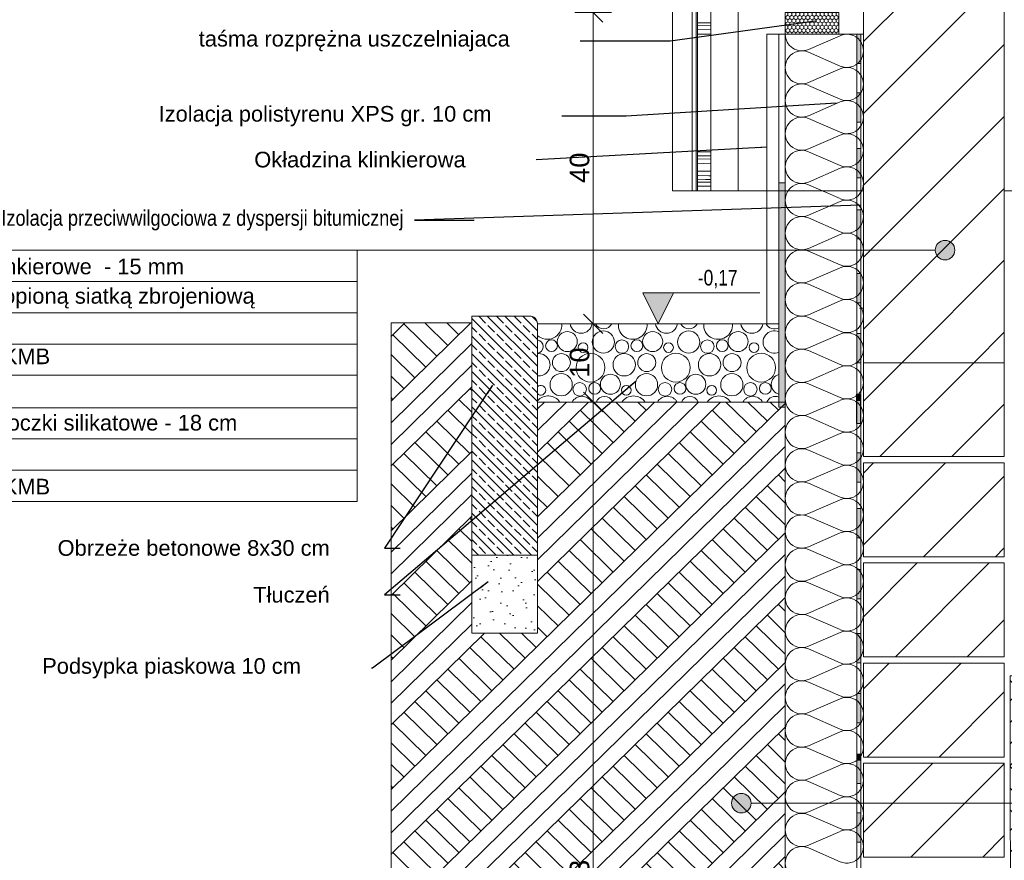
# Model space of a CAD drawing. Extents: x 5465377 to 5465550, y 5925276 to 5925338.
# Tile 110 of 182: x 5465428.08 to 5465429.34, y 5925319.79 to 5925320.87. Entities that reach past the tile are written whole.
import ezdxf

# ---------------------------------------------------------------- set-up
doc = ezdxf.new("R2010")
doc.units = 0
doc.header["$MEASUREMENT"] = 0
for name, color, linetype, lineweight in [('0_Nr_Pióra__141', 7, 'Continuous', 0), ('0_Nr_pióra__141_Nr_Pióra__141', 7, 'Continuous', 0), ('0_Nr_pióra__7_Nr_Pióra__7', 7, 'Continuous', 35), ('_______wymiarowanie_Nr_Pióra__141', 7, 'Continuous', 0), ('_ARCH_Projekt_Nr_pióra__141_Nr_Pióra__141', 7, 'Continuous', 0), ('_ARCH_Projekt_Nr_pióra__141_Nr_Pióra__7', 7, 'Continuous', 35), ('_ARCH_Projekt_Nr_pióra__167_Nr_Pióra__141', 7, 'Continuous', 0), ('_ARCH_Sciany_Nr_Pióra__1', 7, 'Continuous', 13), ('_ARCH_Sciany_Nr_Pióra__141', 7, 'Continuous', 0), ('_cienka_Nr_pióra__8_Nr_Pióra__141', 7, 'Continuous', 0), ('_Elektryka_mapa_opis_Nr_pióra__141_Nr_Pióra__141', 7, 'Continuous', 0), ('_opisy_Nr_pióra__141_Nr_Pióra__141', 7, 'Continuous', 0), ('_opisy_Nr_pióra__2_Nr_Pióra__121', 255, 'Continuous', 0), ('_opisy_Nr_pióra__2_Nr_Pióra__141', 7, 'Continuous', 0), ('_opisy_Nr_pióra__2_Nr_Pióra__8', 12, 'Continuous', 35), ('BEPL4_Nr_pióra__141_Nr_Pióra__141', 7, 'Continuous', 0), ('ekofolia 1-skł._Nr_pióra__141_Nr_Pióra__141', 7, 'Continuous', 0), ('ekolep_Nr_pióra__141_Nr_Pióra__141', 7, 'Continuous', 0), ('GSSKOA_O_Nr_Pióra__141_Nr_Pióra__141', 7, 'Continuous', 0), ('kreskowanie_Nr_pióra__141_Nr_Pióra__141', 7, 'Continuous', 0), ('Opisy - Etykiety_Nr_pióra__141_Nr_Pióra__141', 7, 'Continuous', 0), ('Opisy - Etykiety_Nr_pióra__141_Nr_Pióra__7', 7, 'Continuous', 35), ('WM_Nr_pióra__141_Nr_Pióra__141', 7, 'Continuous', 0), ('zzz_stropy_Nr_pióra__141_Nr_Pióra__141', 7, 'Continuous', 0)]:
    doc.layers.add(name, color=color, linetype=linetype, lineweight=lineweight)
doc.layers.add('_______wymiarowanie', color=7, linetype='Continuous')
doc.styles.add('GENERATED_STYLE_1', font='arial.ttf')
doc.styles.add('GENERATED_STYLE_5', font='txt')
doc.dimstyles.new('GENERATED_STYLE__14', dxfattribs={"dimtxt": 0.18, "dimasz": 0.012643, "dimexe": 0.18, "dimexo": 0.0625, "dimgap": 0.09, "dimtad": 0, "dimtih": 1, "dimtoh": 1, "dimdec": 4, "dimzin": 0, "dimdsep": 46, "dimcen": 0.09, "dimadec": 0, "dimazin": 0, "dimtfac": 1, "dimtdec": 4, "dimtmove": 0, "dimatfit": 3, "dimldrblk": 'ARROWHEAD_5', "dimfxl": 0, "dimtolj": 1, "dimtzin": 0, "dimarcsym": 0})
doc.dimstyles.new('GENERATED_STYLE__8', dxfattribs={"dimtxt": 0.025, "dimasz": 0.02375, "dimexe": 0.18, "dimexo": 0.3, "dimgap": 0.09, "dimtad": 1, "dimdec": 0, "dimlfac": 100, "dimzin": 0, "dimdsep": 46, "dimtxsty": 'GENERATED_STYLE_5', "dimblk": 'ARROWHEAD_6', "dimblk1": 'ARROWHEAD_6', "dimblk2": 'ARROWHEAD_6', "dimcen": 0.09, "dimclrd": 256, "dimclre": 256, "dimclrt": 256, "dimazin": 0, "dimtfac": 1, "dimtdec": 4, "dimtmove": 0, "dimatfit": 3, "dimfxl": 0, "dimtolj": 1, "dimtzin": 0, "dimarcsym": 0})
pattern_1 = [(45, (5464021.33072, 5925651.47357), (-0.045961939, 0.045961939), [])]

# ---------------------------------------------------------------- blocks, each defined once
blk = doc.blocks.new('*X26', base_point=(5464021.3307, 5925651.4736))
at = {"layer": '_cienka_Nr_pióra__8_Nr_Pióra__141', "linetype": 'Continuous'}
for centre, radius in [((5465428.7822, 5925320.4556), 0.0128), ((5465428.8283, 5925320.455), 0.0142), ((5465428.8913, 5925320.4556), 0.0128), ((5465428.9374, 5925320.455), 0.0142), ((5465429.0004, 5925320.4556), 0.0128), ((5465428.762, 5925320.4503), 0.00752), ((5465428.8024, 5925320.448), 0.0062), ((5465428.852, 5925320.4492), 0.00858), ((5465428.8711, 5925320.4503), 0.00752), ((5465428.9115, 5925320.448), 0.0062), ((5465428.9611, 5925320.4492), 0.00858), ((5465428.9802, 5925320.4503), 0.00752), ((5465429.0207, 5925320.448), 0.0062), ((5465428.8118, 5925320.4223), 0.0184), ((5465428.9209, 5925320.4223), 0.0184), ((5465429.03, 5925320.4223), 0.0184), ((5465428.7746, 5925320.4287), 0.0115), ((5465428.8549, 5925320.426), 0.0143), ((5465428.8837, 5925320.4287), 0.0115), ((5465428.964, 5925320.426), 0.0143), ((5465428.9928, 5925320.4287), 0.0115), ((5465428.7743, 5925320.4004), 0.0142), ((5465428.798, 5925320.3946), 0.00858), ((5465428.8171, 5925320.3957), 0.00752), ((5465428.8373, 5925320.401), 0.0128), ((5465428.8834, 5925320.4004), 0.0142), ((5465428.9071, 5925320.3946), 0.00858), ((5465428.9262, 5925320.3957), 0.00752), ((5465428.9464, 5925320.401), 0.0128), ((5465428.9925, 5925320.4004), 0.0142), ((5465429.0162, 5925320.3946), 0.00858), ((5465429.0353, 5925320.3957), 0.00752), ((5465428.8575, 5925320.3934), 0.0062), ((5465428.9667, 5925320.3934), 0.0062)]:
    blk.add_circle(centre, radius, dxfattribs=at)
for centre, radius, start, end in [((5465428.7567, 5925320.4769), 0.0184, 226.3559, 4.4314), ((5465428.7998, 5925320.4806), 0.0143, 189.3223, 350.6777), ((5465428.8286, 5925320.4833), 0.0115, 205.5557, 334.4443), ((5465428.8658, 5925320.4769), 0.0184, 175.5686, 4.4314), ((5465428.9089, 5925320.4806), 0.0143, 189.3223, 350.6777), ((5465428.9377, 5925320.4833), 0.0115, 205.5557, 334.4443), ((5465428.9749, 5925320.4769), 0.0184, 175.5686, 4.4314), ((5465429.018, 5925320.4806), 0.0143, 189.3223, 350.6777), ((5465429.0468, 5925320.4833), 0.0115, 205.5557, 299.5195), ((5465429.0465, 5925320.455), 0.0142, 65.1015, 294.8985), ((5465428.7429, 5925320.4492), 0.00858, 277.7392, 82.2608), ((5465428.7458, 5925320.426), 0.0143, 263.0018, 96.9982), ((5465429.0556, 5925320.401), 0.0128, 104.0265, 255.9735), ((5465428.7484, 5925320.3934), 0.0062, 224.5926, 135.4074), ((5465428.7578, 5925320.3677), 0.0184, 35.3153, 138.6551), ((5465428.8009, 5925320.3714), 0.0143, 28.7254, 151.2746), ((5465428.8297, 5925320.3741), 0.0115, 21.5843, 158.4157), ((5465428.8669, 5925320.3677), 0.0184, 35.3153, 144.6847), ((5465428.91, 5925320.3714), 0.0143, 28.7254, 151.2746), ((5465428.9388, 5925320.3741), 0.0115, 21.5843, 158.4157), ((5465428.976, 5925320.3677), 0.0184, 35.3153, 144.6847), ((5465429.0191, 5925320.3714), 0.0143, 28.7254, 151.2746), ((5465429.0479, 5925320.3741), 0.0115, 66.6682, 158.4157)]:
    blk.add_arc(centre, radius, start, end, dxfattribs=at)
blk = doc.blocks.new('Wypełnienie_10010', base_point=(5464021.3307, 5925651.4736))
at = {"layer": '_cienka_Nr_pióra__8_Nr_Pióra__141', "linetype": 'Continuous'}
for p, q in [((5465429.0525, 5925320.4783), (5465428.744, 5925320.4783)), ((5465428.744, 5925320.4783), (5465428.744, 5925320.3783)), ((5465429.0525, 5925320.3783), (5465429.0525, 5925320.4783)), ((5465428.744, 5925320.3783), (5465429.0525, 5925320.3783))]:
    blk.add_line(p, q, dxfattribs=at)
blk.add_blockref('*X26', (5464021.3307, 5925651.4736), dxfattribs=at)
blk = doc.blocks.new('Izolacja cieplna 12_590', base_point=(5465429.0607, 5925319.1534))
at = {"layer": 'GSSKOA_O_Nr_Pióra__141_Nr_Pióra__141', "linetype": 'Continuous'}
for p, q in [((5465429.0905, 5925320.829), (5465429.1309, 5925320.8466)), ((5465429.1309, 5925320.8078), (5465429.0905, 5925320.8254)), ((5465429.0905, 5925320.7866), (5465429.1309, 5925320.8043)), ((5465429.1309, 5925320.7654), (5465429.0905, 5925320.7831)), ((5465429.0905, 5925320.7442), (5465429.1309, 5925320.7619)), ((5465429.1309, 5925320.7231), (5465429.0905, 5925320.7407)), ((5465429.0905, 5925320.7019), (5465429.1309, 5925320.7195)), ((5465429.1309, 5925320.6807), (5465429.0905, 5925320.6983)), ((5465429.0905, 5925320.6595), (5465429.1309, 5925320.6771)), ((5465429.1309, 5925320.6383), (5465429.0905, 5925320.6559)), ((5465429.0905, 5925320.6171), (5465429.1309, 5925320.6347)), ((5465429.1309, 5925320.5959), (5465429.0905, 5925320.6136)), ((5465429.0905, 5925320.5747), (5465429.1309, 5925320.5924)), ((5465429.1309, 5925320.5536), (5465429.0905, 5925320.5712)), ((5465429.0905, 5925320.5324), (5465429.1309, 5925320.55)), ((5465429.1309, 5925320.5112), (5465429.0905, 5925320.5288)), ((5465429.0905, 5925320.49), (5465429.1309, 5925320.5076)), ((5465429.1309, 5925320.4688), (5465429.0905, 5925320.4864)), ((5465429.0905, 5925320.4476), (5465429.1309, 5925320.4652)), ((5465429.1309, 5925320.4264), (5465429.0905, 5925320.4441)), ((5465429.0905, 5925320.4052), (5465429.1309, 5925320.4229)), ((5465429.1309, 5925320.3841), (5465429.0905, 5925320.4017)), ((5465429.0905, 5925320.3629), (5465429.1309, 5925320.3805)), ((5465429.1309, 5925320.3417), (5465429.0905, 5925320.3593)), ((5465429.0905, 5925320.3205), (5465429.1309, 5925320.3381)), ((5465429.1309, 5925320.2993), (5465429.0905, 5925320.3169)), ((5465429.0905, 5925320.2781), (5465429.1309, 5925320.2957)), ((5465429.1309, 5925320.2569), (5465429.0905, 5925320.2746)), ((5465429.0905, 5925320.2357), (5465429.1309, 5925320.2534)), ((5465429.1309, 5925320.2146), (5465429.0905, 5925320.2322)), ((5465429.0905, 5925320.1934), (5465429.1309, 5925320.211)), ((5465429.1309, 5925320.1722), (5465429.0905, 5925320.1898)), ((5465429.0905, 5925320.151), (5465429.1309, 5925320.1686)), ((5465429.1309, 5925320.1298), (5465429.0905, 5925320.1474)), ((5465429.0905, 5925320.1086), (5465429.1309, 5925320.1262)), ((5465429.1309, 5925320.0874), (5465429.0905, 5925320.1051)), ((5465429.0905, 5925320.0662), (5465429.1309, 5925320.0839)), ((5465429.1309, 5925320.045), (5465429.0905, 5925320.0627)), ((5465429.0905, 5925320.0239), (5465429.1309, 5925320.0415)), ((5465429.1309, 5925320.0027), (5465429.0905, 5925320.0203)), ((5465429.0905, 5925319.9815), (5465429.1309, 5925319.9991)), ((5465429.1309, 5925319.9603), (5465429.0905, 5925319.9779)), ((5465429.0905, 5925319.9391), (5465429.1309, 5925319.9567)), ((5465429.1309, 5925319.9179), (5465429.0905, 5925319.9355)), ((5465429.0905, 5925319.8967), (5465429.1309, 5925319.9144)), ((5465429.1309, 5925319.8755), (5465429.0905, 5925319.8932)), ((5465429.0905, 5925319.8544), (5465429.1309, 5925319.872)), ((5465429.1309, 5925319.8332), (5465429.0905, 5925319.8508)), ((5465429.0905, 5925319.812), (5465429.1309, 5925319.8296)), ((5465429.1309, 5925319.7908), (5465429.0905, 5925319.8084))]:
    blk.add_line(p, q, dxfattribs=at)
for centre, start_param, end_param in [((5465429.082, 5925320.8484), 0, 1.983589), ((5465429.1394, 5925320.8272), 1.158003, 5.125183), ((5465429.082, 5925320.806), 4.299595, 8.266774), ((5465429.1394, 5925320.7848), 1.158003, 5.125183), ((5465429.082, 5925320.7637), 4.299595, 8.266774), ((5465429.1394, 5925320.7425), 1.158003, 5.125183), ((5465429.082, 5925320.7213), 4.299595, 8.266774), ((5465429.1394, 5925320.7001), 1.158003, 5.125183), ((5465429.082, 5925320.6789), 4.299595, 8.266774), ((5465429.1394, 5925320.6577), 1.158003, 5.125183), ((5465429.082, 5925320.6365), 4.299595, 8.266774), ((5465429.1394, 5925320.6153), 1.158003, 5.125183), ((5465429.082, 5925320.5942), 4.299595, 8.266774), ((5465429.1394, 5925320.573), 1.158003, 5.125183), ((5465429.082, 5925320.5518), 4.299595, 8.266774), ((5465429.1394, 5925320.5306), 1.158003, 5.125183), ((5465429.082, 5925320.5094), 4.299595, 8.266774), ((5465429.1394, 5925320.4882), 1.158003, 5.125183), ((5465429.082, 5925320.467), 4.299595, 8.266774), ((5465429.1394, 5925320.4458), 1.158003, 5.125183), ((5465429.082, 5925320.4246), 4.299595, 8.266774), ((5465429.1394, 5925320.4035), 1.158003, 5.125183), ((5465429.082, 5925320.3823), 4.299595, 8.266774), ((5465429.1394, 5925320.3611), 1.158003, 5.125183), ((5465429.082, 5925320.3399), 4.299595, 8.266774), ((5465429.1394, 5925320.3187), 1.158003, 5.125183), ((5465429.082, 5925320.2975), 4.299595, 8.266774), ((5465429.1394, 5925320.2763), 1.158003, 5.125183), ((5465429.082, 5925320.2551), 4.299595, 8.266774), ((5465429.1394, 5925320.234), 1.158003, 5.125183), ((5465429.082, 5925320.2128), 4.299595, 8.266774), ((5465429.1394, 5925320.1916), 1.158003, 5.125183), ((5465429.082, 5925320.1704), 4.299595, 8.266774), ((5465429.1394, 5925320.1492), 1.158003, 5.125183), ((5465429.082, 5925320.128), 4.299595, 8.266774), ((5465429.1394, 5925320.1068), 1.158003, 5.125183), ((5465429.082, 5925320.0856), 4.299595, 8.266774), ((5465429.1394, 5925320.0645), 1.158003, 5.125183), ((5465429.082, 5925320.0433), 4.299595, 8.266774), ((5465429.1394, 5925320.0221), 1.158003, 5.125183), ((5465429.082, 5925320.0009), 4.299595, 8.266774), ((5465429.1394, 5925319.9797), 1.158003, 5.125183), ((5465429.082, 5925319.9585), 4.299595, 8.266774), ((5465429.1394, 5925319.9373), 1.158003, 5.125183), ((5465429.082, 5925319.9161), 4.299595, 8.266774), ((5465429.1394, 5925319.895), 1.158003, 5.125183), ((5465429.082, 5925319.8738), 4.299595, 8.266774), ((5465429.1394, 5925319.8526), 1.158003, 5.125183), ((5465429.082, 5925319.8314), 4.299595, 8.266774), ((5465429.1394, 5925319.8102), 1.158003, 5.125183), ((5465429.082, 5925319.789), 4.299595, 8.266774)]:
    blk.add_ellipse(centre, major_axis=(-0.0213, 0), ratio=0.996245, start_param=start_param, end_param=end_param, dxfattribs=at)
blk = doc.blocks.new('Linia_99268', base_point=(5465429.7058, 5925319.8656))
at = {"layer": '0_Nr_pióra__141_Nr_Pióra__141', "linetype": 'Continuous'}
blk.add_hatch(color=256, dxfattribs=at).paths.add_polyline_path([(5465429.0171, 5925319.8656), (5465429.0162, 5925319.8703), (5465429.0135, 5925319.8744), (5465429.0094, 5925319.8771), (5465429.0046, 5925319.8781), (5465428.9998, 5925319.8771), (5465428.9958, 5925319.8744), (5465428.9931, 5925319.8703), (5465428.9921, 5925319.8656), (5465428.9931, 5925319.8608), (5465428.9958, 5925319.8567), (5465428.9998, 5925319.854), (5465429.0046, 5925319.8531), (5465429.0094, 5925319.854), (5465429.0135, 5925319.8567), (5465429.0162, 5925319.8608)], flags=0)
blk.add_line((5465429.7058, 5925319.8656), (5465429.0171, 5925319.8656), dxfattribs=at)
blk.add_circle((5465429.0046, 5925319.8656), 0.0125, dxfattribs=at)
blk = doc.blocks.new('Linia_99220', base_point=(5465428.5135, 5925320.5725))
at = {"layer": '0_Nr_pióra__141_Nr_Pióra__141', "linetype": 'Continuous'}
blk.add_hatch(color=256, dxfattribs=at).paths.add_polyline_path([(5465429.2775, 5925320.5725), (5465429.2765, 5925320.5773), (5465429.2738, 5925320.5814), (5465429.2697, 5925320.5841), (5465429.265, 5925320.585), (5465429.2602, 5925320.5841), (5465429.2561, 5925320.5814), (5465429.2534, 5925320.5773), (5465429.2525, 5925320.5725), (5465429.2534, 5925320.5677), (5465429.2561, 5925320.5637), (5465429.2602, 5925320.561), (5465429.265, 5925320.56), (5465429.2697, 5925320.561), (5465429.2738, 5925320.5637), (5465429.2765, 5925320.5677)], flags=0)
blk.add_line((5465428.5135, 5925320.5725), (5465429.2525, 5925320.5725), dxfattribs=at)
blk.add_circle((5465429.265, 5925320.5725), 0.0125, dxfattribs=at)
blk = doc.blocks.new('*D483', base_point=(5464021.3307, 5925651.4736))
at = {"layer": '_______wymiarowanie_Nr_Pióra__141', "linetype": 'Continuous'}
for p, q in [((5465428.8153, 5925320.8764), (5465428.8153, 5925320.8951)), ((5465428.8278, 5925320.8639), (5465428.8028, 5925320.8889)), ((5465428.8387, 5925320.8764), (5465428.7919, 5925320.8764)), ((5465428.8153, 5925320.4783), (5465428.8153, 5925320.8764)), ((5465428.8028, 5925320.4908), (5465428.8278, 5925320.4658)), ((5465428.8387, 5925320.4783), (5465428.7919, 5925320.4783)), ((5465428.8153, 5925320.4596), (5465428.8153, 5925320.4783))]:
    blk.add_line(p, q, dxfattribs=at)
at = {"layer": '_______wymiarowanie_Nr_Pióra__141', "insert": (5465428.7853, 5925320.6584), "char_height": 0.025, "attachment_point": 1, "rotation": 90, "style": 'GENERATED_STYLE_1'}
blk.add_mtext('{40}', dxfattribs=at)
blk = doc.blocks.new('ARROWHEAD_6')
at = {"linetype": 'Continuous'}
for p, q in [((0, 0), (-1, 0)), ((-0.5, -0.5), (0.5, 0.5))]:
    blk.add_line(p, q, dxfattribs=at)
blk = doc.blocks.new('*D486', base_point=(5464021.3307, 5925651.4736))
at = {"layer": '_______wymiarowanie_Nr_Pióra__141', "linetype": 'Continuous'}
for p, q in [((5465428.8028, 5925320.3908), (5465428.8278, 5925320.3658)), ((5465428.8387, 5925320.3783), (5465428.7919, 5925320.3783)), ((5465428.8153, 5925319.1486), (5465428.8153, 5925320.3783)), ((5465428.8028, 5925319.1611), (5465428.8278, 5925319.1361)), ((5465428.8387, 5925319.1486), (5465428.7919, 5925319.1486))]:
    blk.add_line(p, q, dxfattribs=at)
at = {"layer": '_______wymiarowanie_Nr_Pióra__141', "insert": (5465428.7853, 5925319.735), "char_height": 0.025, "attachment_point": 1, "rotation": 90, "style": 'GENERATED_STYLE_1'}
blk.add_mtext('{123}', dxfattribs=at)
blk = doc.blocks.new('*D487', base_point=(5464021.3307, 5925651.4736))
at = {"layer": '_______wymiarowanie_Nr_Pióra__141', "linetype": 'Continuous'}
for p, q in [((5465428.8278, 5925320.4658), (5465428.8028, 5925320.4908)), ((5465428.8153, 5925320.4783), (5465428.8153, 5925320.4971)), ((5465428.8387, 5925320.4783), (5465428.7919, 5925320.4783)), ((5465428.8153, 5925320.3783), (5465428.8153, 5925320.4783)), ((5465428.8028, 5925320.3908), (5465428.8278, 5925320.3658)), ((5465428.8387, 5925320.3783), (5465428.7919, 5925320.3783))]:
    blk.add_line(p, q, dxfattribs=at)
at = {"layer": '_______wymiarowanie_Nr_Pióra__141', "insert": (5465428.7853, 5925320.4093), "char_height": 0.025, "attachment_point": 1, "rotation": 90, "style": 'GENERATED_STYLE_1'}
blk.add_mtext('{10}', dxfattribs=at)
blk = doc.blocks.new('ARROWHEAD_5')
at = {"linetype": 'Continuous'}
blk.add_line((0, 0), (-1, 0), dxfattribs=at)
blk.add_solid([(-1, 0.2679), (0, 0), (-1, -0.2679), (-1, 0.2679)], dxfattribs=at)

msp = doc.modelspace()

# ---------------------------------------------------------------- hatches: boundary and pattern name
at = {"layer": '0_Nr_pióra__141_Nr_Pióra__141', "linetype": 'Continuous'}
h = msp.add_hatch(dxfattribs=at)
h.set_pattern_fill('grunt__2_', color=256, style=0, pattern_type=2)
h.set_pattern_definition([(44.4056, (5465428.93924, 5925319.678464), (-0.042227, 0.0413598), []), (44.406, (5465428.92516, 5925319.69225), (-0.084454, 0.08272), []), (44.406, (5465428.91109, 5925319.70604), (-0.084454, 0.08272), []), (135.5944, (5465428.897013, 5925319.719824), (0.0140757, 0.0137866), [0.059108, -0.059108])])
h.paths.add_polyline_path([(5465428.5569, 5925320.4794), (5465428.5569, 5925318.492), (5465429.6762, 5925318.492), (5465429.6762, 5925320.0284), (5465429.3483, 5925320.0284), (5465429.3489, 5925319.1867, 0.38889), (5465429.3761, 5925319.1533), (5465429.5507, 5925319.1534), (5465429.5507, 5925318.8486, -0.135961), (5465429.6507, 5925318.7486), (5465428.951, 5925318.7486), (5465428.8507, 5925318.7486, -0.13597), (5465428.9507, 5925318.8486), (5465428.951, 5925319.1534), (5465429.0607, 5925319.1534), (5465429.0607, 5925320.3783), (5465428.744, 5925320.3783), (5465428.744, 5925320.0827), (5465428.6603, 5925320.0827), (5465428.6603, 5925320.4794)], flags=0)
h = msp.add_hatch(dxfattribs=at)
h.set_pattern_fill('BETON_ZBROJONY1', color=256, style=0, pattern_type=2)
h.set_pattern_definition([(135, (5465428.672166, 5925320.405515), (0.0113137, 0.0113137), []), (135, (5465428.666509, 5925320.399858), (0.0113137, 0.0113137), [0.012, -0.004])])
h.paths.add_polyline_path([(5465428.744, 5925320.1827), (5465428.744, 5925320.4088), (5465428.744, 5925320.4783, 0.414214), (5465428.734, 5925320.4883), (5465428.6603, 5925320.4883), (5465428.6603, 5925320.4088), (5465428.6603, 5925320.1827)], flags=0)
at = {"layer": '_ARCH_Projekt_Nr_pióra__141_Nr_Pióra__141', "linetype": 'Continuous'}
h = msp.add_hatch(dxfattribs=at)
h.set_pattern_fill('tynk_000', color=256, style=0, pattern_type=2)
h.set_pattern_definition([(45, (5664488.227534, 6140145.283104), (-0.0159099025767, 0.0159099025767), [0, -0.015, 0, -0.0225]), (110, (5664488.277534, 6140145.283104), (0.0211430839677, 0.0076954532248), [0, -0.011, 0, -0.019])])
h.paths.add_polyline_path([(5465428.6603, 5925320.1827), (5465428.6603, 5925320.0827), (5465428.744, 5925320.0827), (5465428.744, 5925320.1827)], flags=0)
at = {"layer": '_ARCH_Projekt_Nr_pióra__141_Nr_Pióra__7', "linetype": 'Continuous'}
for points in [[(5465429.1573, 5925320.8484), (5465429.1523, 5925320.8484), (5465429.1523, 5925320.811), (5465429.1573, 5925320.811)], [(5465429.1573, 5925320.7735), (5465429.1523, 5925320.7735), (5465429.1523, 5925320.736), (5465429.1573, 5925320.736)], [(5465429.1573, 5925320.7025), (5465429.1523, 5925320.7025), (5465429.1523, 5925320.665), (5465429.1573, 5925320.665)], [(5465429.1573, 5925320.6242), (5465429.1523, 5925320.6242), (5465429.1523, 5925320.5868), (5465429.1573, 5925320.5868)], [(5465429.1573, 5925320.5426), (5465429.1523, 5925320.5426), (5465429.1523, 5925320.5052), (5465429.1573, 5925320.5052)], [(5465429.1573, 5925320.4658), (5465429.1523, 5925320.4658), (5465429.1523, 5925320.4284), (5465429.1573, 5925320.4284)], [(5465429.1573, 5925320.3883), (5465429.1523, 5925320.3883), (5465429.1523, 5925320.3805), (5465429.1573, 5925320.3805)], [(5465429.1573, 5925320.3883), (5465429.1523, 5925320.3883), (5465429.1523, 5925320.3805), (5465429.1573, 5925320.3805)], [(5465429.1573, 5925320.3883), (5465429.1523, 5925320.3883), (5465429.1523, 5925320.3509), (5465429.1573, 5925320.3509)], [(5465429.1573, 5925320.3134), (5465429.1523, 5925320.3134), (5465429.1523, 5925320.276), (5465429.1573, 5925320.276)], [(5465429.1573, 5925320.2424), (5465429.1523, 5925320.2424), (5465429.1523, 5925320.2049), (5465429.1573, 5925320.2049)], [(5465429.1573, 5925320.1641), (5465429.1523, 5925320.1641), (5465429.1523, 5925320.1267), (5465429.1573, 5925320.1267)], [(5465429.1573, 5925320.0825), (5465429.1523, 5925320.0825), (5465429.1523, 5925320.0451), (5465429.1573, 5925320.0451)], [(5465429.1573, 5925320.0058), (5465429.1523, 5925320.0058), (5465429.1523, 5925319.9683), (5465429.1573, 5925319.9683)], [(5465429.1573, 5925319.9283), (5465429.1523, 5925319.9283), (5465429.1523, 5925319.9205), (5465429.1573, 5925319.9205)], [(5465429.1573, 5925319.9283), (5465429.1523, 5925319.9283), (5465429.1523, 5925319.9205), (5465429.1573, 5925319.9205)], [(5465429.1573, 5925319.9283), (5465429.1523, 5925319.9283), (5465429.1523, 5925319.8908), (5465429.1573, 5925319.8908)], [(5465429.1573, 5925319.8533), (5465429.1523, 5925319.8533), (5465429.1523, 5925319.8159), (5465429.1573, 5925319.8159)]]:
    msp.add_hatch(color=256, dxfattribs=at).paths.add_polyline_path(points, flags=0)
at = {"layer": '_ARCH_Sciany_Nr_Pióra__141', "linetype": 'Continuous'}
h = msp.add_hatch(dxfattribs=at)
h.set_pattern_fill('cegła_zwykła', color=256, style=0, pattern_type=2)
h.set_pattern_definition(pattern_1)
h.paths.add_polyline_path([(5465429.3407, 5925320.4286), (5465429.3407, 5925321.4012), (5465429.1607, 5925321.4012), (5465429.1607, 5925320.4286)], flags=0)
h = msp.add_hatch(dxfattribs=at)
h.set_pattern_fill('cegła_zwykła', color=256, style=0, pattern_type=2)
h.set_pattern_definition(pattern_1)
h.paths.add_polyline_path([(5465429.1607, 5925320.4286), (5465429.1607, 5925320.3086), (5465429.3407, 5925320.3086), (5465429.3407, 5925320.4286)], flags=0)
h = msp.add_hatch(dxfattribs=at)
h.set_pattern_fill('cegła_zwykła', color=256, style=0, pattern_type=2)
h.set_pattern_definition(pattern_1)
h.paths.add_polyline_path([(5465429.1607, 5925320.3006), (5465429.1607, 5925320.1806), (5465429.3407, 5925320.1806), (5465429.3407, 5925320.3006)], flags=0)
h = msp.add_hatch(dxfattribs=at)
h.set_pattern_fill('cegła_zwykła', color=256, style=0, pattern_type=2)
h.set_pattern_definition(pattern_1)
h.paths.add_polyline_path([(5465429.1607, 5925320.1726), (5465429.1607, 5925320.0526), (5465429.3407, 5925320.0526), (5465429.3407, 5925320.1726)], flags=0)
h = msp.add_hatch(dxfattribs=at)
h.set_pattern_fill('cegła_zwykła', color=256, style=0, pattern_type=2)
h.set_pattern_definition(pattern_1)
h.paths.add_polyline_path([(5465429.1607, 5925320.0446), (5465429.1607, 5925319.9246), (5465429.3407, 5925319.9246), (5465429.3407, 5925320.0446)], flags=0)
h = msp.add_hatch(dxfattribs=at)
h.set_pattern_fill('cegła_zwykła', color=256, style=0, pattern_type=2)
h.set_pattern_definition(pattern_1)
h.paths.add_polyline_path([(5465429.1607, 5925319.9166), (5465429.1607, 5925319.7966), (5465429.3407, 5925319.7966), (5465429.3407, 5925319.9166)], flags=0)
at = {"layer": '_Elektryka_mapa_opis_Nr_pióra__141_Nr_Pióra__141', "linetype": 'Continuous'}
h = msp.add_hatch(dxfattribs=at)
h.set_pattern_fill('Styropian2', color=256, style=0, pattern_type=2)
h.set_pattern_definition([(90, (5465429.0949414, 5925320.86426), (-0.00517015, 0), [0.0027801, -0.0055602]), (90, (5465429.0923563, 5925320.86843), (-0.00517015, 0), [0.0027801, -0.0055602]), (151.732, (5465429.0949414, 5925320.86704), (0.0025851, 0.00417015), [0.0029351, -0.0058702]), (151.732, (5465429.089771, 5925320.86704), (0.0025851, 0.00417015), [0.0029351, -0.0058702]), (-151.732, (5465429.0949414, 5925320.86426), (-0.0025851, 0.00417015), [0.0029351, -0.0058702]), (-151.732, (5465429.089771, 5925320.86426), (-0.0025851, 0.00417015), [0.0029351, -0.0058702])])
h.paths.add_polyline_path([(5465429.0607, 5925320.8764), (5465429.0607, 5925320.8484), (5465429.1292, 5925320.8484), (5465429.1292, 5925320.8764)], flags=0)
at = {"layer": '_opisy_Nr_pióra__2_Nr_Pióra__121', "linetype": 'Continuous'}
msp.add_hatch(color=256, dxfattribs=at).paths.add_polyline_path([(5465428.8982, 5925320.4783), (5465428.9178, 5925320.5178), (5465428.8787, 5925320.5178)], flags=0)
at = {"layer": 'ekolep_Nr_pióra__141_Nr_Pióra__141', "linetype": 'Continuous'}
msp.add_hatch(color=256, dxfattribs=at).paths.add_polyline_path([(5465429.0607, 5925320.6583), (5465429.0525, 5925320.6583), (5465429.0525, 5925320.3718), (5465429.0607, 5925320.3718)], flags=0)

# ---------------------------------------------------------------- linework, layer by layer
at = {"layer": '0_Nr_Pióra__141', "linetype": 'Continuous'}
for p, q in [((5465429.3407, 5925320.6484), (5465429.6762, 5925320.6484)), ((5465429.1557, 5925320.4984), (5465429.1607, 5925320.4984))]:
    msp.add_line(p, q, dxfattribs=at)
at = {"layer": '0_Nr_pióra__141_Nr_Pióra__141', "linetype": 'Continuous'}
for p, q in [((5465428.5135, 5925320.5725), (5465427.7888, 5925320.5725)), ((5465428.5135, 5925320.5725), (5465427.7888, 5925320.5725)), ((5465428.5135, 5925320.5725), (5465428.5135, 5925320.4525)), ((5465428.5135, 5925320.5325), (5465427.7888, 5925320.5325)), ((5465428.5135, 5925320.5325), (5465427.7888, 5925320.5325)), ((5465428.5135, 5925320.4925), (5465427.7888, 5925320.4925)), ((5465428.5135, 5925320.4925), (5465427.7888, 5925320.4925)), ((5465428.5135, 5925320.4525), (5465427.7888, 5925320.4525)), ((5465428.5135, 5925320.4525), (5465427.7888, 5925320.4525)), ((5465428.5135, 5925320.4525), (5465428.5135, 5925320.4125)), ((5465428.5135, 5925320.4125), (5465427.7888, 5925320.4125)), ((5465428.5135, 5925320.4125), (5465428.5135, 5925320.3427)), ((5465428.5135, 5925320.3711), (5465427.7888, 5925320.3711)), ((5465428.5135, 5925320.3711), (5465427.7888, 5925320.3711)), ((5465428.5135, 5925320.3427), (5465428.5135, 5925320.3027)), ((5465428.5135, 5925320.3311), (5465427.7888, 5925320.3311)), ((5465428.5135, 5925320.3311), (5465427.7888, 5925320.3311)), ((5465428.5135, 5925320.3027), (5465428.5135, 5925320.2511)), ((5465428.5135, 5925320.2911), (5465427.7888, 5925320.2911)), ((5465428.5135, 5925320.2911), (5465427.7888, 5925320.2911)), ((5465428.5135, 5925320.2511), (5465427.7888, 5925320.2511))]:
    msp.add_line(p, q, dxfattribs=at)
at = {"layer": '0_Nr_pióra__141_Nr_Pióra__141', "linetype": 'Continuous', "flags": 128}
for points in [[(5465428.5569, 5925320.4794), (5465428.5569, 5925318.492), (5465429.6762, 5925318.492), (5465429.6762, 5925320.0284), (5465429.3483, 5925320.0284), (5465429.3489, 5925319.1867, 0.38889), (5465429.3761, 5925319.1533), (5465429.5507, 5925319.1534), (5465429.5507, 5925318.8486, -0.135961), (5465429.6507, 5925318.7486), (5465428.951, 5925318.7486), (5465428.8507, 5925318.7486, -0.13597), (5465428.9507, 5925318.8486), (5465428.951, 5925319.1534), (5465429.0607, 5925319.1534), (5465429.0607, 5925320.3783), (5465428.744, 5925320.3783), (5465428.744, 5925320.0827), (5465428.6603, 5925320.0827), (5465428.6603, 5925320.4794)], [(5465428.744, 5925320.1827), (5465428.744, 5925320.4088), (5465428.744, 5925320.4783, 0.414214), (5465428.734, 5925320.4883), (5465428.6603, 5925320.4883), (5465428.6603, 5925320.4088), (5465428.6603, 5925320.1827)], [(5465428.744, 5925320.1827), (5465428.744, 5925320.4088), (5465428.744, 5925320.4783, 0.414214), (5465428.734, 5925320.4883), (5465428.6603, 5925320.4883), (5465428.6603, 5925320.4088), (5465428.6603, 5925320.1827)]]:
    msp.add_lwpolyline(points, format="xyb", close=True, dxfattribs=at)
at = {"layer": '_ARCH_Projekt_Nr_pióra__141_Nr_Pióra__141', "linetype": 'Continuous'}
for p, q in [((5465428.9487, 5925320.863), (5465428.9589, 5925320.8629)), ((5465428.9487, 5925320.8593), (5465428.9657, 5925320.8594)), ((5465428.9589, 5925320.8629), (5465428.9657, 5925320.8629)), ((5465428.9487, 5925320.8542), (5465428.9657, 5925320.8544)), ((5465428.9487, 5925320.6983), (5465428.9657, 5925320.6981)), ((5465428.9487, 5925320.693), (5465428.9597, 5925320.693)), ((5465428.9597, 5925320.693), (5465428.9657, 5925320.693)), ((5465428.9487, 5925320.6889), (5465428.9657, 5925320.689)), ((5465428.9487, 5925320.683), (5465428.9562, 5925320.6832)), ((5465428.9562, 5925320.6832), (5465428.9657, 5925320.6835)), ((5465428.9487, 5925320.6735), (5465428.9657, 5925320.6736)), ((5465428.9487, 5925320.6678), (5465428.9494, 5925320.6678)), ((5465428.9494, 5925320.6678), (5465428.963, 5925320.6676)), ((5465428.963, 5925320.6676), (5465428.9657, 5925320.6676)), ((5465428.9487, 5925320.663), (5465428.9589, 5925320.6629)), ((5465428.9487, 5925320.6593), (5465428.9657, 5925320.6594)), ((5465428.9487, 5925320.6542), (5465428.9657, 5925320.6544)), ((5465428.9589, 5925320.6629), (5465428.9657, 5925320.6629))]:
    msp.add_line(p, q, dxfattribs=at)
at = {"layer": '_ARCH_Projekt_Nr_pióra__141_Nr_Pióra__141', "linetype": 'Continuous', "flags": 128}
for points in [[(5465429.1573, 5925320.8484), (5465429.1573, 5925320.811), (5465429.1523, 5925320.811), (5465429.1523, 5925320.8484)], [(5465429.1573, 5925320.7735), (5465429.1573, 5925320.736), (5465429.1523, 5925320.736), (5465429.1523, 5925320.7735)], [(5465429.1573, 5925320.7025), (5465429.1573, 5925320.665), (5465429.1523, 5925320.665), (5465429.1523, 5925320.7025)], [(5465429.1573, 5925320.6242), (5465429.1573, 5925320.5868), (5465429.1523, 5925320.5868), (5465429.1523, 5925320.6242)], [(5465429.1573, 5925320.5426), (5465429.1573, 5925320.5052), (5465429.1523, 5925320.5052), (5465429.1523, 5925320.5426)], [(5465429.1573, 5925320.4658), (5465429.1573, 5925320.4284), (5465429.1523, 5925320.4284), (5465429.1523, 5925320.4658)], [(5465429.157, 5925320.3883), (5465429.157, 5925320.3509), (5465429.152, 5925320.3509), (5465429.152, 5925320.3883)], [(5465429.1573, 5925320.3883), (5465429.1573, 5925320.3805), (5465429.1523, 5925320.3805), (5465429.1523, 5925320.3883)], [(5465429.1573, 5925320.3883), (5465429.1573, 5925320.3805), (5465429.1523, 5925320.3805), (5465429.1523, 5925320.3883)], [(5465429.1573, 5925320.3134), (5465429.1573, 5925320.276), (5465429.1523, 5925320.276), (5465429.1523, 5925320.3134)], [(5465429.1573, 5925320.2424), (5465429.1573, 5925320.2049), (5465429.1523, 5925320.2049), (5465429.1523, 5925320.2424)], [(5465428.6603, 5925320.1827), (5465428.6603, 5925320.0827), (5465428.744, 5925320.0827), (5465428.744, 5925320.1827)], [(5465429.1573, 5925320.1641), (5465429.1573, 5925320.1267), (5465429.1523, 5925320.1267), (5465429.1523, 5925320.1641)], [(5465429.1573, 5925320.0825), (5465429.1573, 5925320.0451), (5465429.1523, 5925320.0451), (5465429.1523, 5925320.0825)], [(5465429.1573, 5925320.0058), (5465429.1573, 5925319.9683), (5465429.1523, 5925319.9683), (5465429.1523, 5925320.0058)], [(5465429.1573, 5925319.9283), (5465429.1573, 5925319.9205), (5465429.1523, 5925319.9205), (5465429.1523, 5925319.9283)], [(5465429.1573, 5925319.9283), (5465429.1573, 5925319.9205), (5465429.1523, 5925319.9205), (5465429.1523, 5925319.9283)], [(5465429.1573, 5925319.9283), (5465429.1573, 5925319.8908), (5465429.1523, 5925319.8908), (5465429.1523, 5925319.9283)], [(5465429.1573, 5925319.8533), (5465429.1573, 5925319.8159), (5465429.1523, 5925319.8159), (5465429.1523, 5925319.8533)]]:
    msp.add_lwpolyline(points, close=True, dxfattribs=at)
at = {"layer": '_ARCH_Projekt_Nr_pióra__167_Nr_Pióra__141', "linetype": 'Continuous'}
for p, q in [((5465428.9487, 5925320.8983), (5465428.9487, 5925320.8484)), ((5465428.9657, 5925320.8484), (5465428.9657, 5925320.8983)), ((5465428.9487, 5925320.8484), (5465428.9657, 5925320.8484)), ((5465428.9487, 5925320.6983), (5465428.9487, 5925320.6484)), ((5465428.9657, 5925320.6983), (5465428.9487, 5925320.6983)), ((5465428.9657, 5925320.6484), (5465428.9657, 5925320.6983)), ((5465428.9487, 5925320.6484), (5465428.9657, 5925320.6484))]:
    msp.add_line(p, q, dxfattribs=at)
at = {"layer": '_ARCH_Sciany_Nr_Pióra__1', "linetype": 'Continuous', "flags": 128}
for points in [[(5465429.3407, 5925320.4286), (5465429.3407, 5925321.4012), (5465429.1607, 5925321.4012), (5465429.1607, 5925320.4286)], [(5465429.1607, 5925320.4286), (5465429.1607, 5925320.3086), (5465429.3407, 5925320.3086), (5465429.3407, 5925320.4286)], [(5465429.1607, 5925320.3006), (5465429.1607, 5925320.1806), (5465429.3407, 5925320.1806), (5465429.3407, 5925320.3006)], [(5465429.1607, 5925320.1726), (5465429.1607, 5925320.0526), (5465429.3407, 5925320.0526), (5465429.3407, 5925320.1726)], [(5465429.1607, 5925320.0446), (5465429.1607, 5925319.9246), (5465429.3407, 5925319.9246), (5465429.3407, 5925320.0446)], [(5465429.1607, 5925319.9166), (5465429.1607, 5925319.7966), (5465429.3407, 5925319.7966), (5465429.3407, 5925319.9166)]]:
    msp.add_lwpolyline(points, close=True, dxfattribs=at)
at = {"layer": '_ARCH_Sciany_Nr_Pióra__141', "linetype": 'Continuous'}
msp.add_line((5465428.9707, 5925320.6484), (5465429.1607, 5925320.6484), dxfattribs=at)
at = {"layer": '_Elektryka_mapa_opis_Nr_pióra__141_Nr_Pióra__141', "linetype": 'Continuous', "flags": 128}
msp.add_lwpolyline([(5465429.0607, 5925320.8764), (5465429.1292, 5925320.8764), (5465429.1292, 5925320.8484), (5465429.0607, 5925320.8484)], close=True, dxfattribs=at)
at = {"layer": '_opisy_Nr_pióra__141_Nr_Pióra__141', "linetype": 'Continuous'}
for p, q in [((5465428.8787, 5925320.5178), (5465429.0282, 5925320.5178)), ((5465428.8982, 5925320.4783), (5465428.9178, 5925320.5178))]:
    msp.add_line(p, q, dxfattribs=at)
at = {"layer": '_opisy_Nr_pióra__2_Nr_Pióra__141', "linetype": 'Continuous', "flags": 128}
msp.add_lwpolyline([(5465428.8982, 5925320.4783), (5465428.9178, 5925320.5178), (5465428.8787, 5925320.5178)], close=True, dxfattribs=at)
at = {"layer": 'BEPL4_Nr_pióra__141_Nr_Pióra__141', "linetype": 'Continuous'}
for p, q in [((5465429.0525, 5925320.4783), (5465428.744, 5925320.4783)), ((5465429.0525, 5925320.3783), (5465428.744, 5925320.3783))]:
    msp.add_line(p, q, dxfattribs=at)
at = {"layer": 'ekofolia 1-skł._Nr_pióra__141_Nr_Pióra__141', "linetype": 'Continuous'}
for p, q in [((5465428.6603, 5925320.4794), (5465428.5569, 5925320.4794)), ((5465428.5569, 5925320.4794), (5465428.5569, 5925318.492))]:
    msp.add_line(p, q, dxfattribs=at)
at = {"layer": 'ekolep_Nr_pióra__141_Nr_Pióra__141', "linetype": 'Continuous'}
msp.add_line((5465429.0525, 5925320.6283), (5465429.0525, 5925320.4074), dxfattribs=at)
at = {"layer": 'ekolep_Nr_pióra__141_Nr_Pióra__141', "linetype": 'Continuous', "flags": 128}
msp.add_lwpolyline([(5465429.0607, 5925320.6583), (5465429.0525, 5925320.6583), (5465429.0525, 5925320.3718), (5465429.0607, 5925320.3718)], close=True, dxfattribs=at)
at = {"layer": 'kreskowanie_Nr_pióra__141_Nr_Pióra__141', "linetype": 'Continuous', "flags": 128}
msp.add_lwpolyline([(5465429.0525, 5925320.8484), (5465429.037, 5925320.8484), (5465429.037, 5925320.4783), (5465429.0525, 5925320.4783)], close=True, dxfattribs=at)
at = {"layer": 'WM_Nr_pióra__141_Nr_Pióra__141', "linetype": 'Continuous'}
for p, q in [((5465429.1523, 5925319.1846), (5465429.1523, 5925320.8484)), ((5465429.1573, 5925320.3805), (5465429.1573, 5925320.8484)), ((5465429.1573, 5925320.3805), (5465429.1573, 5925320.5248)), ((5465429.152, 5925320.3805), (5465429.152, 5925320.3883)), ((5465429.1573, 5925319.9205), (5465429.1573, 5925320.3883)), ((5465429.1573, 5925319.9205), (5465429.1573, 5925320.0648)), ((5465429.1573, 5925319.4604), (5465429.1573, 5925319.9283))]:
    msp.add_line(p, q, dxfattribs=at)
at = {"layer": 'zzz_stropy_Nr_pióra__141_Nr_Pióra__141', "linetype": 'Continuous'}
for p, q in [((5465429.1607, 5925320.8484), (5465429.0507, 5925320.8484)), ((5465429.0607, 5925320.8484), (5465429.0607, 5925319.1534))]:
    msp.add_line(p, q, dxfattribs=at)
at = {"layer": 'zzz_stropy_Nr_pióra__141_Nr_Pióra__141', "linetype": 'Continuous', "flags": 128}
for points in [[(5465428.9467, 5925321.1435), (5465428.9467, 5925320.6484), (5465428.9167, 5925320.6484), (5465428.9167, 5925321.4012), (5465428.9467, 5925321.4012)], [(5465428.9487, 5925321.1435), (5465428.9487, 5925320.6484), (5465428.9417, 5925320.6484), (5465428.9417, 5925321.4012), (5465428.9487, 5925321.4012)]]:
    msp.add_lwpolyline(points, close=True, dxfattribs=at)
msp.add_lwpolyline([(5465429.0007, 5925321.0035), (5465429.0007, 5925320.6484), (5465428.9657, 5925320.6484), (5465428.9657, 5925321.4012), (5465429.0007, 5925321.4012), (5465429.0007, 5925321.1435)], dxfattribs=at)

# ---------------------------------------------------------------- block references
at = {"layer": '0_Nr_Pióra__141', "linetype": 'Continuous'}
for name, p in [('Linia_99220', (5465428.5135, 5925320.5725)), ('Linia_99268', (5465429.7058, 5925319.8656))]:
    msp.add_blockref(name, p, dxfattribs=at)
at = {"layer": '_cienka_Nr_pióra__8_Nr_Pióra__141', "linetype": 'Continuous'}
msp.add_blockref('Wypełnienie_10010', (5464021.3307, 5925651.4736), dxfattribs=at)
at = {"layer": 'GSSKOA_O_Nr_Pióra__141_Nr_Pióra__141', "linetype": 'Continuous'}
msp.add_blockref('Izolacja cieplna 12_590', (5465429.0607, 5925319.1534), dxfattribs=at)

# ---------------------------------------------------------------- texts
at = {"layer": '0_Nr_pióra__7_Nr_Pióra__7', "linetype": 'Continuous', "char_height": 0.02, "attachment_point": 4, "style": 'GENERATED_STYLE_1'}
for s, insert in [('{wykończenie płytki klinkierowe  - 15 mm }', (5465427.7972, 5925320.5486)), ('{zaprawa klejowa z wtopioną siatką zbrojeniową}', (5465427.7972, 5925320.511)), ('{hydroizolacja - masa KMB}', (5465427.7968, 5925320.4337)), ('{ściana zewnętrzna- bloczki silikatowe - 18 cm}', (5465427.7968, 5925320.3489)), ('{hydroizolacja - masa KMB}', (5465427.7968, 5925320.2672))]:
    msp.add_mtext(s, dxfattribs=dict(at, insert=insert))
at = {"layer": '_opisy_Nr_pióra__2_Nr_Pióra__8', "linetype": 'Continuous', "insert": (5465428.9744, 5925320.5354), "char_height": 0.02, "attachment_point": 5, "style": 'GENERATED_STYLE_1'}
msp.add_mtext('{\\W0.800000x;-0,17}', dxfattribs=at)
at = {"layer": 'Opisy - Etykiety_Nr_pióra__141_Nr_Pióra__7', "linetype": 'Continuous', "char_height": 0.02, "attachment_point": 6, "style": 'GENERATED_STYLE_1'}
for s, insert, width in [('{taśma rozprężna uszczelniajaca}', (5465428.7087, 5925320.8397), 0.389306), ('{Izolacja polistyrenu XPS gr. 10 cm}', (5465428.6853, 5925320.7437), 0.416549), ('{Okładzina klinkierowa}', (5465428.6523, 5925320.6881), 0.263863), ('{Izolacja przeciwwilgociowa z dyspersji bitumicznej}', (5465428.5731, 5925320.6106), 0.604529), ('{Obrzeże betonowe 8x30 cm}', (5465428.4786, 5925320.1917), 0.340114), ('{Tłuczeń }', (5465428.4786, 5925320.1319), 0.10368), ('{Podsypka piaskowa 10 cm}', (5465428.4418, 5925320.038), 0.323109)]:
    msp.add_mtext(s, dxfattribs=dict(at, insert=insert, width=width))

# ---------------------------------------------------------------- dimensions: what is measured, and where the dimension line sits
at = {"layer": '_______wymiarowanie', "linetype": 'Continuous'}
for base, p1, p2, picture, middle in [((5465428.8153, 5925320.4783), (5465429.037, 5925320.4783), (5465428.9932, 5925320.8764), '*D483', (5465428.7978, 5925320.6773)), ((5465428.8153, 5925318.7486), (5465428.744, 5925320.3783), (5465429.0525, 5925320.4783), '*D487', (5465428.7978, 5925320.4283)), ((5465428.8153, 5925318.7486), (5465428.9507, 5925319.1486), (5465428.744, 5925320.3783), '*D486', (5465428.7978, 5925319.7634))]:
    dim = msp.add_linear_dim(base=base, p1=p1, p2=p2, angle=90, dimstyle='GENERATED_STYLE__8', dxfattribs=at)
    dim.commit()
    dim.dimension.update_dxf_attribs({"geometry": picture, "text_midpoint": middle})

# ---------------------------------------------------------------- leaders
at = {"layer": 'Opisy - Etykiety_Nr_pióra__141_Nr_Pióra__141', "linetype": 'Continuous', "annotation_type": 0, "has_hookline": 1, "hookline_direction": 1}
for points, text_width in [([(5465429.0993, 5925320.8652), (5465428.9136, 5925320.8397), (5465428.7987, 5925320.8397)], 0.2152), ([(5465429.1257, 5925320.7604), (5465428.8575, 5925320.7437), (5465428.7753, 5925320.7437)], 0.3853), ([(5465429.037, 5925320.7039), (5465428.7423, 5925320.6881)], 0.135), ([(5465429.157, 5925320.6299), (5465428.5868, 5925320.6106), (5465428.6631, 5925320.6106)], 0.4768), ([(5465428.8701, 5925320.4051), (5465428.5487, 5925320.1319), (5465428.5686, 5925320.1319)], 0.1048), ([(5465428.6866, 5925320.3998), (5465428.5487, 5925320.1917), (5465428.5686, 5925320.1917)], 0.309), ([(5465428.6812, 5925320.1484), (5465428.5333, 5925320.038), (5465428.5318, 5925320.038)], 0.2911)]:
    msp.add_leader(points, dimstyle='GENERATED_STYLE__14', dxfattribs=dict(at, text_width=text_width))

doc.saveas('drawing.dxf')
